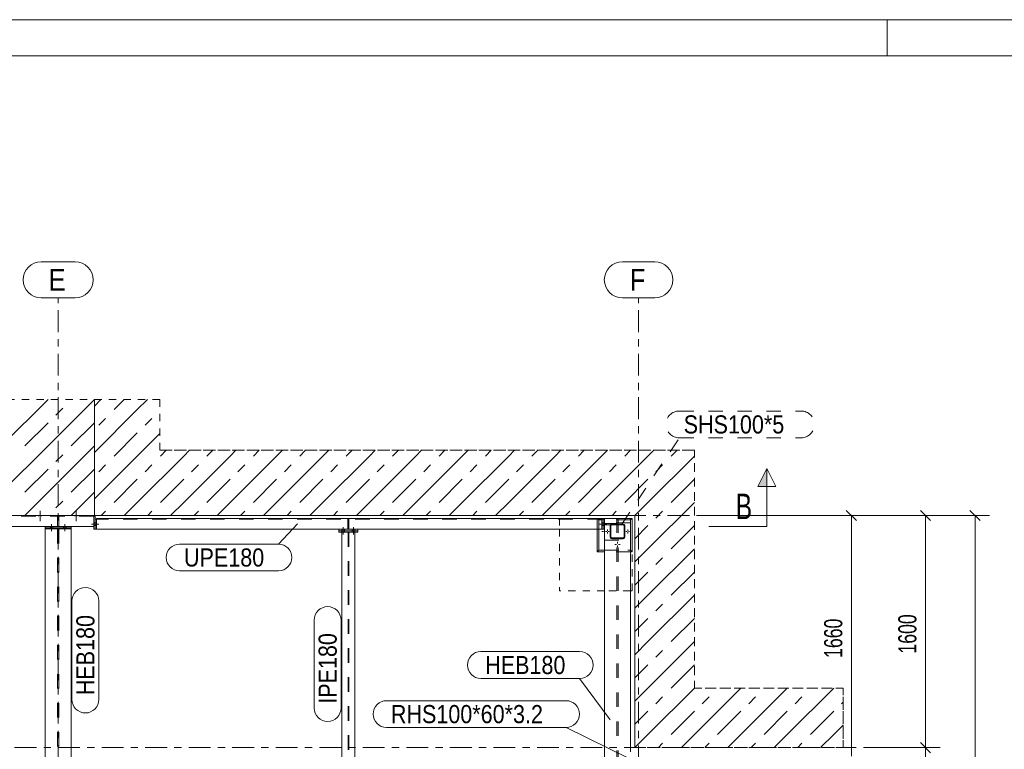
# Model space of a CAD drawing. Header units: millimetres. Extents: x -66 to 775, y -448 to 146.
# Tile 20 of 30: x 236 to 371, y 45 to 146. Entities that reach past the tile are written whole.
import ezdxf

# ---------------------------------------------------------------- set-up
doc = ezdxf.new("R2010")
doc.units = ezdxf.units.MM
for name, pattern in [('XKITLINE00', [0]), ('XKITLINE01', [4, 1, -1, 1, -1]), ('XKITLINE02', [4, 2, -2]), ('XKITLINE03', [6, 3, -1, 1, -1])]:
    doc.linetypes.add(name, pattern=pattern)
for name, color, linetype, lineweight in [('Kóta', 4, 'Continuous', 0), ('List výkresu', 3, 'Continuous', 0), ('Mřížka', 4, 'Continuous', 0), ('Prvek', 2, 'Continuous', 0), ('Značka prvku', 2, 'Continuous', 0), ('Řez', 7, 'Continuous', 0), ('Šroub', 3, 'Continuous', 0)]:
    doc.layers.add(name, color=color, linetype=linetype, lineweight=lineweight)
doc.styles.add('ARIAL', font='arial.ttf')
doc.styles.add('ARIAL_NARROW', font='ARIALN.TTF')

msp = doc.modelspace()

# ---------------------------------------------------------------- hatches: boundary and pattern name
at = {"layer": 'Řez'}
msp.add_hatch(color=6, dxfattribs=at).paths.add_polyline_path([(337.43, 81.2), (338.68, 83.7), (338.68, 81.2)], flags=17)

# ---------------------------------------------------------------- linework, layer by layer
at = {"layer": 'Kóta', "color": 7, "linetype": 'XKITLINE00', "lineweight": 0}
for p, q in [((349.62, 77.91), (351.03, 76.49)), ((359.84, 77.91), (361.26, 76.49)), ((366.68, 77.91), (368.1, 76.49)), ((329.7, 77.2), (352.33, 77.2)), ((350.33, 44), (350.33, 77.2)), ((352, 77.2), (362.55, 77.2)), ((352, 77.2), (369.39, 77.2)), ((360.55, 45.2), (360.55, 77.2)), ((367.39, 0.2), (367.39, 77.2)), ((352, 45.2), (362.55, 45.2)), ((352, 45.2), (362.55, 45.2)), ((359.84, 45.91), (361.26, 44.49)), ((359.84, 45.91), (361.26, 44.49)), ((360.55, 25.2), (360.55, 45.2))]:
    msp.add_line(p, q, dxfattribs=at)
at = {"layer": 'Kóta', "color": 3}
for p in [(350.33, 77.2), (360.55, 77.2), (367.39, 77.2), (360.55, 45.2), (360.55, 45.2)]:
    msp.add_point(p, dxfattribs=at)
at = {"layer": 'List výkresu', "color": 7, "linetype": 'XKITLINE00', "lineweight": 0}
for p, q in [((775.29, 145.58), (-65.71, 145.58)), ((355.29, 140.58), (355.29, 145.58)), ((770.29, 140.58), (-60.71, 140.58))]:
    msp.add_line(p, q, dxfattribs=at)
at = {"layer": 'Mřížka', "color": 1, "linetype": 'XKITLINE00', "lineweight": 0}
for p, q in [((238.67, 112.2), (243.33, 112.2)), ((318.78, 112.2), (323.22, 112.2)), ((238.67, 107.2), (243.33, 107.2)), ((318.78, 107.2), (323.22, 107.2))]:
    msp.add_line(p, q, dxfattribs=at)
at = {"layer": 'Mřížka', "color": 1, "linetype": 'XKITLINE03', "lineweight": 0}
for p, q in [((241, -35.5), (241, 107.2)), ((321, -35.5), (321, 107.2)), ((-29, 77.2), (351, 77.2)), ((-29, 45.2), (351, 45.2))]:
    msp.add_line(p, q, dxfattribs=at)
at = {"layer": 'Mřížka', "color": 1, "linetype": 'XKITLINE00', "lineweight": 0}
for centre, start, end in [((238.67, 109.7), 90, 270), ((243.33, 109.7), 270, 90), ((318.78, 109.7), 90, 270), ((323.22, 109.7), 270, 90)]:
    msp.add_arc(centre, 2.5, start, end, dxfattribs=at)
at = {"layer": 'Prvek', "color": 7, "linetype": 'XKITLINE01', "lineweight": 0}
for p, q in [((-4, 93.2), (246, 93.2)), ((246, 77.2), (246, 93.2)), ((246, 77.2), (246, 93.2)), ((246, 93.2), (255, 93.2)), ((246, 93.2), (255, 93.2)), ((246, 93.2), (246, 77.2)), ((255, 93.2), (255, 86.2)), ((255, 86.2), (255, 93.2)), ((255, 86.2), (328.7, 86.2)), ((328.7, 86.2), (255, 86.2)), ((328.7, 86.2), (328.7, 53.4)), ((328.7, 53.4), (328.7, 86.2)), ((-4, 77.2), (246, 77.2)), ((320.5, 77.2), (246, 77.2)), ((246, 77.2), (320.5, 77.2)), ((316.3, 76.8), (315.94, 76.8)), ((320.1, 76.8), (319.9, 76.8)), ((320.1, 66.8), (320.1, 76.8)), ((320.5, 45.2), (320.5, 77.2)), ((320.5, 77.2), (320.5, 45.2)), ((310.1, 75.3), (310.1, 66.8)), ((316.3, 66.8), (310.1, 66.8)), ((320.1, 66.8), (319.9, 66.8)), ((328.7, 53.4), (349.2, 53.4)), ((349.2, 53.4), (328.7, 53.4)), ((349.2, 53.4), (349.2, 45.2)), ((349.2, 45.2), (349.2, 53.4)), ((349.2, 45.2), (320.5, 45.2)), ((320.5, 45.2), (349.2, 45.2))]:
    msp.add_line(p, q, dxfattribs=at)
at = {"layer": 'Prvek', "color": 7, "linetype": 'XKITLINE00', "lineweight": 0}
for p, q in [((233.2, 86.8), (239.6, 93.2)), ((236.4, 93.2), (236.4, 93.2)), ((239.6, 86.8), (246, 93.2)), ((239.6, 93.2), (239.6, 93.2)), ((239.6, 93.2), (239.6, 93.2)), ((242.8, 93.2), (242.8, 93.2)), ((246, 93.2), (246, 93.2)), ((246, 93.2), (246, 93.2)), ((246, 92.3), (246.9, 93.2)), ((248.7, 91.8), (250.1, 93.2)), ((251.9, 91.8), (253.3, 93.2)), ((240.68, 91.04), (241.62, 91.98)), ((246, 85.9), (251.9, 91.8)), ((251.9, 91.8), (251.9, 91.8)), ((236.4, 86.8), (239.6, 90)), ((242.8, 86.8), (246, 90)), ((246.58, 89.64), (247.52, 90.58)), ((252.98, 89.64), (253.92, 90.58)), ((248.7, 85.4), (251.9, 88.6)), ((251.9, 85.4), (255, 88.5)), ((233.2, 80.4), (239.6, 86.8)), ((239.6, 80.4), (246, 86.8)), ((239.6, 86.8), (239.6, 86.8)), ((240.68, 84.64), (241.62, 85.58)), ((246, 86.8), (246, 86.8)), ((246, 86.8), (246, 86.8)), ((255.1, 85.4), (255.9, 86.2)), ((258.3, 85.4), (259.1, 86.2)), ((261.5, 85.4), (262.3, 86.2)), ((264.7, 85.4), (265.5, 86.2)), ((267.9, 85.4), (268.7, 86.2)), ((271.1, 85.4), (271.9, 86.2)), ((274.3, 85.4), (275.1, 86.2)), ((277.5, 85.4), (278.3, 86.2)), ((280.7, 85.4), (281.5, 86.2)), ((283.9, 85.4), (284.7, 86.2)), ((287.1, 85.4), (287.9, 86.2)), ((290.3, 85.4), (291.1, 86.2)), ((293.5, 85.4), (294.3, 86.2)), ((296.7, 85.4), (297.5, 86.2)), ((299.9, 85.4), (300.7, 86.2)), ((303.1, 85.4), (303.9, 86.2)), ((306.3, 85.4), (307.1, 86.2)), ((309.5, 85.4), (310.3, 86.2)), ((312.7, 85.4), (313.5, 86.2)), ((315.9, 85.4), (316.7, 86.2)), ((319.1, 85.4), (319.9, 86.2)), ((322.3, 85.4), (323.1, 86.2)), ((325.5, 85.4), (326.3, 86.2)), ((246, 79.5), (251.9, 85.4)), ((246.58, 83.24), (247.52, 84.18)), ((251.9, 79), (258.3, 85.4)), ((251.9, 85.4), (251.9, 85.4)), ((252.98, 83.24), (253.92, 84.18)), ((258.3, 79), (264.7, 85.4)), ((258.3, 85.4), (258.3, 85.4)), ((259.38, 83.24), (260.32, 84.18)), ((264.7, 79), (271.1, 85.4)), ((264.7, 85.4), (264.7, 85.4)), ((265.78, 83.24), (266.72, 84.18)), ((271.1, 79), (277.5, 85.4)), ((271.1, 85.4), (271.1, 85.4)), ((272.18, 83.24), (273.12, 84.18)), ((277.5, 79), (283.9, 85.4)), ((277.5, 85.4), (277.5, 85.4)), ((278.58, 83.24), (279.52, 84.18)), ((283.9, 79), (290.3, 85.4)), ((283.9, 85.4), (283.9, 85.4)), ((284.98, 83.24), (285.92, 84.18)), ((290.3, 79), (296.7, 85.4)), ((290.3, 85.4), (290.3, 85.4)), ((291.38, 83.24), (292.32, 84.18)), ((296.7, 79), (303.1, 85.4)), ((296.7, 85.4), (296.7, 85.4)), ((297.78, 83.24), (298.72, 84.18)), ((303.1, 79), (309.5, 85.4)), ((303.1, 85.4), (303.1, 85.4)), ((304.18, 83.24), (305.12, 84.18)), ((309.5, 79), (315.9, 85.4)), ((309.5, 85.4), (309.5, 85.4)), ((310.58, 83.24), (311.52, 84.18)), ((315.9, 79), (322.3, 85.4)), ((315.9, 85.4), (315.9, 85.4)), ((316.98, 83.24), (317.92, 84.18)), ((322.3, 79), (328.7, 85.4)), ((322.3, 85.4), (322.3, 85.4)), ((323.38, 83.24), (324.32, 84.18)), ((328.7, 85.4), (328.7, 85.4)), ((328.7, 85.4), (328.7, 85.4)), ((236.4, 80.4), (239.6, 83.6)), ((242.8, 80.4), (246, 83.6)), ((248.7, 79), (251.9, 82.2)), ((255.1, 79), (258.3, 82.2)), ((261.5, 79), (264.7, 82.2)), ((267.9, 79), (271.1, 82.2)), ((274.3, 79), (277.5, 82.2)), ((280.7, 79), (283.9, 82.2)), ((287.1, 79), (290.3, 82.2)), ((293.5, 79), (296.7, 82.2)), ((299.9, 79), (303.1, 82.2)), ((306.3, 79), (309.5, 82.2)), ((312.7, 79), (315.9, 82.2)), ((319.1, 79), (322.3, 82.2)), ((325.5, 79), (328.7, 82.2)), ((236.4, 77.2), (239.6, 80.4)), ((239.6, 80.4), (239.6, 80.4)), ((242.8, 77.2), (246, 80.4)), ((246, 80.4), (246, 80.4)), ((246, 80.4), (246, 80.4)), ((240.68, 78.24), (241.62, 79.18)), ((250.1, 77.2), (251.9, 79)), ((251.9, 79), (251.9, 79)), ((256.5, 77.2), (258.3, 79)), ((258.3, 79), (258.3, 79)), ((262.9, 77.2), (264.7, 79)), ((264.7, 79), (264.7, 79)), ((269.3, 77.2), (271.1, 79)), ((271.1, 79), (271.1, 79)), ((275.7, 77.2), (277.5, 79)), ((277.5, 79), (277.5, 79)), ((282.1, 77.2), (283.9, 79)), ((283.9, 79), (283.9, 79)), ((288.5, 77.2), (290.3, 79)), ((290.3, 79), (290.3, 79)), ((294.9, 77.2), (296.7, 79)), ((296.7, 79), (296.7, 79)), ((301.3, 77.2), (303.1, 79)), ((303.1, 79), (303.1, 79)), ((307.7, 77.2), (309.5, 79)), ((309.5, 79), (309.5, 79)), ((314.1, 77.2), (315.9, 79)), ((315.9, 79), (315.9, 79)), ((320.49, 77.19), (322.3, 79)), ((322.3, 72.6), (328.7, 79)), ((322.3, 79), (322.3, 79)), ((328.7, 79), (328.7, 79)), ((328.7, 79), (328.7, 79)), ((246.94, 77.2), (247.52, 77.78)), ((253.34, 77.2), (253.92, 77.78)), ((259.74, 77.2), (260.32, 77.78)), ((266.14, 77.2), (266.72, 77.78)), ((272.54, 77.2), (273.12, 77.78)), ((278.94, 77.2), (279.52, 77.78)), ((285.34, 77.2), (285.92, 77.78)), ((291.74, 77.2), (292.32, 77.78)), ((298.14, 77.2), (298.72, 77.78)), ((304.54, 77.2), (305.12, 77.78)), ((310.94, 77.2), (311.52, 77.78)), ((317.34, 77.2), (317.92, 77.78)), ((323.38, 76.84), (324.32, 77.78)), ((239.6, 77.2), (239.6, 77.2)), ((320.5, 74), (322.3, 75.8)), ((325.5, 72.6), (328.7, 75.8)), ((320.5, 70.8), (322.3, 72.6)), ((322.3, 66.2), (328.7, 72.6)), ((322.3, 72.6), (322.3, 72.6)), ((328.7, 72.6), (328.7, 72.6)), ((328.7, 72.6), (328.7, 72.6)), ((323.38, 70.44), (324.32, 71.38)), ((320.5, 67.6), (322.3, 69.4)), ((325.5, 66.2), (328.7, 69.4)), ((320.5, 64.4), (322.3, 66.2)), ((322.3, 59.8), (328.7, 66.2)), ((322.3, 66.2), (322.3, 66.2)), ((328.7, 66.2), (328.7, 66.2)), ((328.7, 66.2), (328.7, 66.2)), ((323.38, 64.04), (324.32, 64.98)), ((320.5, 61.2), (322.3, 63)), ((325.5, 59.8), (328.7, 63)), ((320.5, 58), (322.3, 59.8)), ((322.3, 53.4), (328.7, 59.8)), ((322.3, 59.8), (322.3, 59.8)), ((328.7, 59.8), (328.7, 59.8)), ((328.7, 59.8), (328.7, 59.8)), ((323.38, 57.64), (324.32, 58.58)), ((320.5, 54.8), (322.3, 56.6)), ((325.5, 53.4), (328.7, 56.6)), ((320.5, 51.6), (322.3, 53.4)), ((322.3, 47), (328.7, 53.4)), ((322.3, 53.4), (322.3, 53.4)), ((328.7, 47), (335.1, 53.4)), ((328.7, 53.4), (328.7, 53.4)), ((328.7, 53.4), (328.7, 53.4)), ((335.1, 47), (341.5, 53.4)), ((335.1, 53.4), (335.1, 53.4)), ((341.5, 47), (347.9, 53.4)), ((341.5, 53.4), (341.5, 53.4)), ((347.9, 53.4), (347.9, 53.4)), ((323.38, 51.24), (324.32, 52.18)), ((329.78, 51.24), (330.72, 52.18)), ((336.18, 51.24), (337.12, 52.18)), ((342.58, 51.24), (343.52, 52.18)), ((348.98, 51.24), (349.2, 51.46)), ((320.5, 48.4), (322.3, 50.2)), ((325.5, 47), (328.7, 50.2)), ((331.9, 47), (335.1, 50.2)), ((338.3, 47), (341.5, 50.2)), ((344.7, 47), (347.9, 50.2)), ((347.9, 47), (349.2, 48.3)), ((320.5, 45.2), (322.3, 47)), ((322.3, 47), (322.3, 47)), ((326.9, 45.2), (328.7, 47)), ((328.7, 47), (328.7, 47)), ((333.3, 45.2), (335.1, 47)), ((335.1, 47), (335.1, 47)), ((339.7, 45.2), (341.5, 47)), ((341.5, 47), (341.5, 47)), ((346.1, 45.2), (347.9, 47)), ((347.9, 47), (347.9, 47)), ((323.74, 45.2), (324.32, 45.78)), ((330.14, 45.2), (330.72, 45.78)), ((336.54, 45.2), (337.12, 45.78)), ((342.94, 45.2), (343.52, 45.78))]:
    msp.add_line(p, q, dxfattribs=at)
at = {"layer": 'Prvek', "color": 7, "linetype": 'XKITLINE02', "lineweight": 0}
for p, q in [((245.9, 77.2), (133.2, 77.2)), ((245.9, 77.09), (133.2, 77.09)), ((240.92, 77.09), (240.92, 75.7)), ((241.08, 77.09), (240.92, 77.09)), ((241.08, 75.7), (241.08, 77.09)), ((245.9, 75.7), (245.9, 77.1)), ((246.3, 76.7), (246.3, 75.3)), ((315.94, 76.69), (246.3, 76.69)), ((280.92, 76.69), (280.92, 75.3)), ((281.08, 76.69), (280.92, 76.69)), ((281.08, 75.3), (281.08, 76.69)), ((315.3, 76.8), (315.3, 75.3)), ((315.94, 76.8), (315.3, 76.8)), ((315.3, 76.8), (315.5, 76.6)), ((319.9, 76.6), (315.5, 76.6)), ((315.5, 76.6), (315.5, 72.4)), ((319.9, 76.6), (315.5, 76.6)), ((315.5, 76.6), (315.5, 75.3)), ((315.94, 76.7), (315.94, 75.3)), ((319.9, 76.8), (316.3, 76.8)), ((316.3, 76.7), (316.3, 75.3)), ((319.9, 76.2), (316.3, 76.2)), ((316.3, 76.2), (316.3, 73.8)), ((318.01, 76.08), (316.3, 76.08)), ((316.3, 76.08), (316.3, 75.92)), ((318.01, 76.8), (318.01, 42.72)), ((318.01, 75.92), (318.01, 76.08)), ((318.19, 76.8), (318.19, 42.89)), ((319.9, 76.6), (319.9, 72.4)), ((319.9, 72.4), (319.9, 76.6)), ((319.9, 73.8), (319.9, 76.2)), ((242.8, 75.7), (239.2, 75.7)), ((242.8, 75.5), (239.2, 75.5)), ((242.8, 75.34), (239.2, 75.34)), ((240.91, 75.34), (240.91, 4.2)), ((240.92, 75.7), (241.08, 75.7)), ((241.09, 75.34), (241.09, 4.2)), ((282.3, 75.3), (279.7, 75.3)), ((281.91, 74.9), (280.09, 74.9)), ((280.92, 75.3), (281.08, 75.3)), ((280.95, 74.9), (280.95, 27.4)), ((281.05, 74.9), (281.05, 27.4)), ((316.3, 75.92), (318.01, 75.92)), ((317.12, 75.88), (317.1, 75.8)), ((317.1, 75.8), (317.1, 74.2)), ((317.21, 75.84), (317.2, 75.8)), ((317.2, 75.8), (317.2, 74.2)), ((317.23, 75.87), (317.21, 75.84)), ((317.3, 76), (317.22, 75.98)), ((317.26, 75.89), (317.23, 75.87)), ((317.3, 75.9), (317.26, 75.89)), ((318.9, 76), (317.3, 76)), ((318.9, 75.9), (317.3, 75.9)), ((318.98, 75.98), (318.9, 76)), ((318.94, 75.89), (318.9, 75.9)), ((318.97, 75.87), (318.94, 75.89)), ((318.99, 75.84), (318.97, 75.87)), ((319, 75.8), (318.99, 75.84)), ((319, 75.8), (319, 74.2)), ((319.1, 75.8), (319.08, 75.88)), ((319.1, 75.8), (319.1, 74.2)), ((316.3, 73.8), (319.9, 73.8)), ((317.1, 74.2), (317.12, 74.12)), ((317.2, 74.2), (317.21, 74.16)), ((317.21, 74.16), (317.23, 74.13)), ((317.22, 74.02), (317.3, 74)), ((317.23, 74.13), (317.26, 74.11)), ((317.26, 74.11), (317.3, 74.1)), ((317.3, 74.1), (318.9, 74.1)), ((318.9, 74), (317.3, 74)), ((318.9, 74.1), (318.94, 74.11)), ((318.9, 74), (318.98, 74.02)), ((318.94, 74.11), (318.97, 74.13)), ((318.97, 74.13), (318.99, 74.16)), ((318.99, 74.16), (319, 74.2)), ((319.08, 74.12), (319.1, 74.2)), ((315.5, 72.4), (319.9, 72.4)), ((316.3, 72.4), (319.9, 72.4)), ((319.9, 72.2), (316.3, 72.2))]:
    msp.add_line(p, q, dxfattribs=at)
at = {"layer": 'Prvek', "color": 3, "linetype": 'XKITLINE00', "lineweight": 0}
for p, q in [((245.9, 77.2), (245.9, 75.7)), ((245.9, 77.1), (246.1, 77.1)), ((246.1, 77.1), (246.1, 75.3)), ((246.3, 76.7), (246.1, 76.7)), ((246.1, 76.7), (246.1, 75.3)), ((315.94, 76.8), (246.3, 76.8)), ((246.3, 75.3), (246.3, 76.8)), ((315.94, 76.8), (315.94, 75.3)), ((316.3, 76.8), (315.94, 76.8)), ((315.94, 76.7), (316.1, 76.7)), ((316.1, 76.7), (316.1, 75.3)), ((316.1, 76.7), (316.3, 76.7)), ((316.1, 76.7), (316.1, 75.3)), ((316.3, 76.8), (316.3, 41)), ((316.3, 76.8), (319.9, 76.8)), ((320.1, 76.8), (319.9, 76.6)), ((320.1, 76.8), (319.9, 76.8)), ((319.9, 76.8), (319.9, 44.6)), ((320.1, 76.8), (320.1, 72.2)), ((245.9, 75.7), (133.2, 75.7)), ((239.2, 75.7), (239.2, 75.5)), ((239.2, 75.5), (239.2, 75.34)), ((242.8, 75.5), (239.2, 75.5)), ((242.8, 75.34), (239.2, 75.34)), ((239.2, 75.34), (239.2, 4.2)), ((242.8, 75.7), (242.8, 75.5)), ((242.8, 75.5), (242.8, 75.34)), ((242.8, 4.2), (242.8, 75.34)), ((245.9, 75.7), (245.9, 75.3)), ((246.1, 75.3), (245.9, 75.3)), ((246.3, 75.3), (246.1, 75.3)), ((315.94, 75.3), (246.3, 75.3)), ((279.7, 75.3), (279.7, 75.1)), ((282.3, 75.1), (279.7, 75.1)), ((279.7, 75.1), (279.7, 74.9)), ((282.3, 75.1), (279.7, 75.1)), ((280.09, 74.9), (279.7, 74.9)), ((281.91, 74.9), (280.09, 74.9)), ((280.09, 27.4), (280.09, 74.9)), ((281.91, 27.4), (281.91, 74.9)), ((282.3, 74.9), (281.91, 74.9)), ((282.3, 75.3), (282.3, 75.1)), ((282.3, 75.1), (282.3, 74.9)), ((315.3, 75.3), (315.3, 72.2)), ((315.5, 75.3), (315.5, 72.4)), ((315.94, 75.3), (316.1, 75.3)), ((316.1, 75.3), (316.3, 75.3)), ((315.3, 72.2), (315.5, 72.4)), ((316.3, 72.2), (315.3, 72.2)), ((315.5, 72.4), (316.3, 72.4)), ((319.9, 72.4), (320.1, 72.2)), ((320.1, 72.2), (319.9, 72.2))]:
    msp.add_line(p, q, dxfattribs=at)
at = {"layer": 'Prvek', "color": 1, "linetype": 'XKITLINE01', "lineweight": 0}
for p, q in [((310.1, 76.8), (310.1, 75.3)), ((315.94, 76.8), (310.1, 76.8)), ((319.9, 76.8), (316.3, 76.8)), ((319.9, 66.8), (316.3, 66.8))]:
    msp.add_line(p, q, dxfattribs=at)
at = {"layer": 'Prvek', "color": 7, "linetype": 'XKITLINE02', "lineweight": 0}
for centre, start, end in [((317.3, 75.8), 112.5, 157.5), ((318.9, 75.8), 22.5, 67.5), ((317.3, 74.2), 202.5, 247.5), ((318.9, 74.2), 292.5, 337.5)]:
    msp.add_arc(centre, 0.2, start, end, dxfattribs=at)
at = {"layer": 'Značka prvku', "color": 7, "linetype": 'XKITLINE02', "lineweight": 0}
for p, q in [((326.62, 91.61), (343.4, 91.61)), ((318.69, 75.99), (326.62, 87.91)), ((326.62, 87.91), (343.4, 87.91))]:
    msp.add_line(p, q, dxfattribs=at)
at = {"layer": 'Značka prvku', "color": 7, "linetype": 'XKITLINE00', "lineweight": 0}
for p, q in [((273.98, 76.07), (271.36, 73.26)), ((257.74, 73.26), (271.36, 73.26)), ((257.74, 69.56), (271.36, 69.56)), ((242.9, 51.82), (242.9, 65.43)), ((246.6, 51.82), (246.6, 65.43)), ((276.29, 50.64), (276.29, 62.78)), ((279.99, 50.64), (279.99, 62.78)), ((299.26, 58.43), (312.88, 58.43)), ((299.26, 54.73), (312.88, 54.73)), ((317.08, 49.01), (312.88, 54.73)), ((286.26, 51.66), (311, 51.66)), ((286.26, 47.96), (311, 47.96)), ((319.81, 43.65), (311, 47.96))]:
    msp.add_line(p, q, dxfattribs=at)
at = {"layer": 'Značka prvku', "color": 7, "linetype": 'XKITLINE02', "lineweight": 0}
for centre, start, end in [((326.62, 89.76), 90, 270), ((343.4, 89.76), 270, 90)]:
    msp.add_arc(centre, 1.85, start, end, dxfattribs=at)
at = {"layer": 'Značka prvku', "color": 7, "linetype": 'XKITLINE00', "lineweight": 0}
for centre, start, end in [((257.74, 71.41), 90, 270), ((271.36, 71.41), 270, 90), ((244.75, 65.43), 0, 180), ((278.14, 62.78), 0, 180), ((299.26, 56.58), 90, 270), ((312.88, 56.58), 270, 90), ((244.75, 51.82), 180, 0), ((286.26, 49.81), 90, 270), ((311, 49.81), 270, 90), ((278.14, 50.64), 180, 0)]:
    msp.add_arc(centre, 1.85, start, end, dxfattribs=at)
at = {"layer": 'Řez', "color": 6, "linetype": 'XKITLINE00', "lineweight": 0}
for p, q in [((338.68, 83.7), (337.43, 81.2)), ((338.68, 83.7), (339.93, 81.2)), ((338.68, 75.7), (338.68, 83.7)), ((337.43, 81.2), (339.93, 81.2)), ((338.68, 75.7), (330.68, 75.7))]:
    msp.add_line(p, q, dxfattribs=at)
at = {"layer": 'Šroub', "color": 7, "linetype": 'XKITLINE02', "lineweight": 0}
for p, q in [((238.5, 77.86), (238.5, 76.42)), ((243.5, 77.86), (243.5, 76.42)), ((238.28, 77.2), (238.28, 77.09)), ((238.72, 77.2), (238.72, 77.09)), ((240.1, 76.02), (240.1, 75.02)), ((240.1, 76.02), (240.1, 75.02)), ((241.9, 76.02), (241.9, 75.02)), ((241.9, 76.02), (241.9, 75.02)), ((243.28, 77.2), (243.28, 77.09)), ((243.72, 77.2), (243.72, 77.09)), ((246.1, 76.18), (245.9, 76.18)), ((246.1, 76.18), (245.9, 76.18)), ((246.3, 76.18), (246.1, 76.18)), ((246.3, 76.18), (246.1, 76.18)), ((315.94, 76.18), (316.1, 76.18)), ((315.94, 76.18), (316.1, 76.18)), ((316.1, 76.18), (316.3, 76.18)), ((316.1, 76.18), (316.3, 76.18)), ((239.92, 75.7), (239.92, 75.5)), ((239.92, 75.7), (239.92, 75.5)), ((239.92, 75.5), (239.92, 75.34)), ((239.92, 75.5), (239.92, 75.34)), ((240.28, 75.7), (240.28, 75.5)), ((240.28, 75.7), (240.28, 75.5)), ((240.28, 75.5), (240.28, 75.34)), ((240.28, 75.5), (240.28, 75.34)), ((241.72, 75.7), (241.72, 75.5)), ((241.72, 75.7), (241.72, 75.5)), ((241.72, 75.5), (241.72, 75.34)), ((241.72, 75.5), (241.72, 75.34)), ((242.08, 75.7), (242.08, 75.5)), ((242.08, 75.7), (242.08, 75.5)), ((242.08, 75.5), (242.08, 75.34)), ((242.08, 75.5), (242.08, 75.34)), ((246.6, 76), (245.6, 76)), ((246.6, 76), (245.6, 76)), ((246.1, 75.82), (245.9, 75.82)), ((246.1, 75.82), (245.9, 75.82)), ((246.3, 75.82), (246.1, 75.82)), ((246.3, 75.82), (246.1, 75.82)), ((280.12, 75.3), (280.12, 75.1)), ((280.12, 75.3), (280.12, 75.1)), ((280.12, 75.1), (280.12, 74.9)), ((280.12, 75.1), (280.12, 74.9)), ((280.3, 75.6), (280.3, 74.6)), ((280.3, 75.6), (280.3, 74.6)), ((280.48, 75.3), (280.48, 75.1)), ((280.48, 75.3), (280.48, 75.1)), ((280.48, 75.1), (280.48, 74.9)), ((280.48, 75.1), (280.48, 74.9)), ((281.52, 75.3), (281.52, 75.1)), ((281.52, 75.3), (281.52, 75.1)), ((281.52, 75.1), (281.52, 74.9)), ((281.52, 75.1), (281.52, 74.9)), ((281.7, 75.6), (281.7, 74.6)), ((281.7, 75.6), (281.7, 74.6)), ((281.88, 75.3), (281.88, 75.1)), ((281.88, 75.3), (281.88, 75.1)), ((281.88, 75.1), (281.88, 74.9)), ((281.88, 75.1), (281.88, 74.9)), ((315.62, 76), (316.62, 76)), ((315.62, 76), (316.62, 76)), ((315.94, 75.82), (316.1, 75.82)), ((315.94, 75.82), (316.1, 75.82)), ((316.1, 75.82), (316.3, 75.82)), ((316.1, 75.82), (316.3, 75.82))]:
    msp.add_line(p, q, dxfattribs=at)
at = {"layer": 'Šroub', "color": 7, "linetype": 'XKITLINE00', "lineweight": 0}
for p, q in [((315.94, 75), (316.18, 75)), ((316.3, 75.36), (316.3, 75.12)), ((316.3, 74.64), (316.3, 74.88)), ((316.66, 75), (316.42, 75)), ((316.44, 75), (316.61, 75)), ((316.7, 75.26), (316.7, 75.09)), ((316.7, 74.74), (316.7, 74.91)), ((316.96, 75), (316.79, 75)), ((319.24, 75), (319.41, 75)), ((319.5, 75.26), (319.5, 75.09)), ((319.5, 74.74), (319.5, 74.91)), ((319.76, 75), (319.59, 75)), ((318.1, 73.56), (318.1, 73.32)), ((317.74, 73.2), (317.98, 73.2)), ((318.1, 72.84), (318.1, 73.08)), ((318.46, 73.2), (318.22, 73.2))]:
    msp.add_line(p, q, dxfattribs=at)

# ---------------------------------------------------------------- texts
at = {"layer": 'Kóta', "color": 3, "style": 'ARIAL_NARROW', "width": 0.85}
for s, p in [('1660', (349.08, 57.56)), ('1600', (359.3, 58.16))]:
    msp.add_text(s, height=2.5, rotation=90.0002, dxfattribs=at).set_placement(p)
at = {"layer": 'Mřížka', "color": 4, "style": 'ARIAL', "width": 0.85}
for s, p in [('E', (239.67, 108.2)), ('F', (319.78, 108.2))]:
    msp.add_text(s, height=3, dxfattribs=at).set_placement(p)
at = {"layer": 'Značka prvku', "color": 3, "style": 'ARIAL', "width": 0.85}
for s, p in [('SHS100*5', (327.22, 88.51)), ('UPE180', (258.34, 70.16)), ('HEB180', (299.86, 55.33)), ('RHS100*60*3.2', (286.86, 48.56))]:
    msp.add_text(s, height=2.5, dxfattribs=at).set_placement(p)
for s, p in [('HEB180', (246, 52.42)), ('IPE180', (279.39, 51.24))]:
    msp.add_text(s, height=2.5, rotation=90.0002, dxfattribs=at).set_placement(p)
at = {"layer": 'Řez', "color": 6, "style": 'ARIAL_NARROW', "width": 0.85}
msp.add_text('B', height=3.5, dxfattribs=at).set_placement((334.38, 76.7))

doc.saveas('drawing.dxf')
